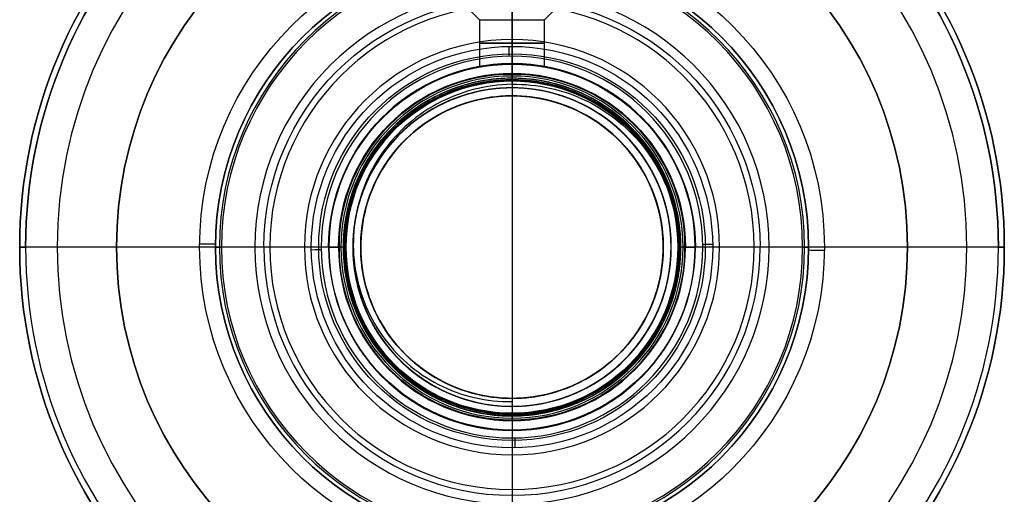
# Model space of a CAD drawing. Header units: centimetres. Extents: x -47.8 to 2.5, y -24.6 to 2.8.
# Tile 16 of 17: x -17.5 to -12.5, y -1.3 to 1.2. Entities that reach past the tile are written whole.
import ezdxf

# ---------------------------------------------------------------- set-up
doc = ezdxf.new("R2010")
doc.units = ezdxf.units.CM
doc.layers.add('Default', color=7, linetype='Continuous', true_color=0x000000)

# ---------------------------------------------------------------- blocks, each defined once
blk = doc.blocks.new('7264CRO_PORTAC_BO_VA_EXTRA_REV2_AF4')
at = {"layer": 'Default'}
for p, q in [((-14.7, 62.5), (-9.775, 62.5)), ((0, 62.5, 14.7), (0, 62.5, 9.775)), ((0, 62.5, -9.775), (0, 62.5, -14.7)), ((0, 62.5, 14.7), (0, 62.2, 15)), ((0, 61.634, 9.275), (0, 62.5, 9.775)), ((0, 61.634, -9.275), (0, 62.5, -9.775)), ((0, 62.5, -14.7), (0, 62.2, -15)), ((9.775, 62.5), (14.7, 62.5)), ((0, 59.8, 15), (0, 62.2, 15)), ((0, 5.8, -15), (0, 62.2, -15)), ((0, 58.45, 9.275), (0, 61.634, 9.275)), ((0, 52, -9.275), (0, 61.634, -9.275)), ((0, 59.8, 12), (0, 59.8, 15)), ((0, 58.95, 12), (0, 59.8, 12)), ((0, 58.45, 11.5), (0, 58.95, 12)), ((0, 58.45, 9.275), (0, 58.45, 11.5)), ((-3, 56.8, 12), (-2.15, 56.8, 12)), ((2.15, 56.8, 12), (3, 56.8, 12)), ((0, 55.15, 9.275), (0, 55.15, 11.5)), ((0, 55.15, 11.5), (0, 54.65, 12)), ((0, 52, 9.275), (0, 55.15, 9.275)), ((0, 53.8, 12), (0, 54.65, 12)), ((0, 5.8, 15), (0, 53.8, 15)), ((0, 53.8, 12), (0, 53.8, 15)), ((0, 51.134, -8.775), (0, 52, -9.275)), ((0, 51.134, 8.775), (0, 52, 9.275)), ((0, 37.5, -8.775), (0, 51.134, -8.775)), ((0, 37.5, 8.775), (0, 51.134, 8.775)), ((-10.5, 37.5), (-8.775, 37.5)), ((0, 37.5, 10.5), (0, 37.5, 8.775)), ((0, 37.5, -8.775), (0, 37.5, -10.5)), ((0, 12, 10.5), (0, 37.5, 10.5)), ((0, 12, -10.5), (0, 37.5, -10.5)), ((8.775, 37.5), (10.5, 37.5)), ((-10.5, 12), (-8.4, 12)), ((0, 12, 10.5), (0, 12, 8.4)), ((0, 12, -8.4), (0, 12, -10.5)), ((0, 6.25, 8.4), (0, 12, 8.4)), ((0, 6.25, -8.4), (0, 12, -8.4)), ((8.4, 12), (10.5, 12)), ((0, 6.25, -8.4), (0, 5, -9.65)), ((0, 6.25, 8.4), (0, 5, 9.65)), ((-24.6, 5), (-15.8, 5)), ((0, 3.5, 9.65), (0, 5, 9.65)), ((0, 3.5, -9.65), (0, 5, -9.65)), ((0, 5, 24.6), (0, 4.7, 24.9)), ((0, 5, -24.6), (0, 4.7, -24.9)), ((0, 5, 24.6), (0, 5, 15.8)), ((0, 5, -15.8), (0, 5, -24.6)), ((15.8, 5), (24.6, 5)), ((0, 0.3, -24.9), (0, 4.7, -24.9)), ((0, 0.3, 24.9), (0, 4.7, 24.9)), ((-12.25, 3), (-10.15, 3)), ((0, 3, 12.25), (0, 3, 10.15)), ((0, 3, -10.15), (0, 3, -12.25)), ((0, 0.3, 12.25), (0, 3, 12.25)), ((0, 0.3, -12.25), (0, 3, -12.25)), ((10.15, 3), (12.25, 3)), ((-23, 2), (-20, 2)), ((0, 0, -20), (0, 2, -20)), ((0, 0, 20), (0, 2, 20)), ((0, 2, 23), (0, 2, 20)), ((0, 2, -20), (0, 2, -23)), ((0, 0, -23), (0, 2, -23)), ((0, 0, 23), (0, 2, 23)), ((20, 2), (23, 2)), ((-24.6, 0), (-23, 0)), ((-20, 0), (-12.55, 0)), ((0, 0.3, -12.25), (0, 0, -12.55)), ((0, 0, 24.6), (0, 0.3, 24.9)), ((0, 0, -24.6), (0, 0.3, -24.9)), ((0, 0.3, 12.25), (0, 0, 12.55)), ((0, 0, 20), (0, 0, 12.55)), ((0, 0, -12.55), (0, 0, -20)), ((0, 0, 24.6), (0, 0, 23)), ((0, 0, -23), (0, 0, -24.6)), ((12.55, 0), (20, 0)), ((23, 0), (24.6, 0))]:
    blk.add_line(p, q, dxfattribs=at)
at = {"layer": 'Default', "extrusion": (0, 1, 0)}
for centre, radius, start, end in [((0, 0, 62.5), 14.7, 0, 180), ((0, 0, 62.5), 14.7, 180, 360), ((0, 0, 62.2), 15, 0, 180), ((0, 0, 61.634), 9.275, 180, 0), ((0, 0, 56.817), 9.275, 0, 79.7532), ((0, 0, 56.817), 9.275, 180, 0), ((0, 0, 56.817), 9.275, 100.2468, 180), ((0, 0, 52), 9.275, 180, 0), ((0, 0, 52), 9.275, 0, 180), ((0, 0, 51.134), 8.775, 180, 0), ((0, 0, 44.317), 8.775, 180, 0), ((0, 0, 44.317), 8.775, 0, 180), ((0, 0, 37.5), 10.5, 0, 180), ((0, 0, 37.5), 10.5, 180, 0), ((0, 0, 37.5), 8.775, 180, 0), ((0, 0, 37.5), 8.775, 0, 180), ((0, 0, 34), 15, 0, 180), ((0, 0, 34), 15, 180, 0), ((0, 0, 24.75), 10.5, 0, 180), ((0, 0, 24.75), 10.5, 180, 0), ((0, 0, 12), 10.5, 0, 180), ((0, 0, 12), 10.5, 180, 0), ((0, 0, 9.125), 8.4, 0, 180), ((0, 0, 9.125), 8.4, 180, 0), ((0, 0, 6.25), 8.4, 0, 180), ((0, 0, 6.25), 8.4, 180, 0), ((0, 0, 5.8), 15, 0, 180), ((0, 0, 5.8), 15, 180, 0), ((0, 0, 5), 24.6, 180, 0), ((0, 0, 5), 9.65, 180, 0), ((0, 0, 5), 9.65, 0, 180), ((0, 0, 4.25), 9.65, 0, 180), ((0, 0, 4.25), 9.65, 180, 0), ((0, 0, 3.5), 9.65, 0, 180), ((0, 0, 3.5), 9.65, 180, 0), ((0, 0, 3), 12.25, 0, 180), ((0, 0, 3), 12.25, 180, 0), ((0, 0, 2.5), 24.9, 180, 0), ((0, 0, 2.5), 24.9, 0, 180), ((0, 0, 2), 23, 180, 0), ((0, 0, 2), 23, 0, 180), ((0, 0, 1.65), 12.25, 0, 180), ((0, 0, 1.65), 12.25, 180, 0), ((0, 0, 1), 23, 180, 0), ((0, 0, 1), 23, 0, 180), ((0, 0, 1), 20, 180, 0), ((0, 0, 1), 20, 0, 180), ((0, 0), 23, 180, 0), ((0, 0), 23, 0, 180), ((0, 0, 0.3), 12.25, 0, 180), ((0, 0, 0.3), 12.25, 180, 0), ((0, 0, 0), 24.6, 0, 180), ((0, 0, 0), 24.6, 180, 0), ((0, 0), 20, 180, 0), ((0, 0), 20, 0, 180), ((0, 0), 12.55, 180, 0)]:
    blk.add_arc(centre, radius, start, end, dxfattribs=at)
at = {"layer": 'Default', "extrusion": (0, -1, 0)}
for centre, radius, start, end in [((0, 0, -62.5), 9.775, 0, 180), ((0, 0, -62.5), 9.775, 180, 0), ((0, 0, -62.2), 15, 180, 0), ((0, 0, -61.634), 9.275, 0, 180), ((0, 0, -51.134), 8.775, 0, 180), ((0, 0, -12), 8.4, 0, 180), ((0, 0, -12), 8.4, 180, 0), ((0, 0, -5), 24.6, 0, 180), ((0, 0, -5), 15.8, 0, 180), ((0, 0, -5), 15.8, 180, 0), ((0, 0, -4.7), 24.9, 180, 0), ((0, 0, -4.7), 24.9, 0, 180), ((0, 0, -3), 10.15, 0, 180), ((0, 0, -3), 10.15, 180, 0), ((0, 0, -2), 20, 180, 0), ((0, 0, -2), 20, 0, 180), ((0, 0, -0.3), 24.9, 180, 0), ((0, 0, -0.3), 24.9, 0, 180), ((0, 0), 12.55, 0, 180)]:
    blk.add_arc(centre, radius, start, end, dxfattribs=at)
at = {"layer": 'Default'}
for centre, radius, start, end in [((0, 56.8, 12), 3, 360, 180), ((0, 56.8, 13.501), 3, 0, 180), ((0, 56.8, 11.5), 1.65, 0, 180), ((0, 56.8, 10.314), 1.65, 0, 180), ((0, 56.8, 12), 3, 180, 0), ((0, 56.8, 13.501), 3, 180, 0), ((0, 56.8, 10.314), 1.65, 180, 0), ((-15.8, 5.8), 0.8, 270, 0), ((15.8, 5.8), 0.8, 180, 270), ((-10.15, 3.5), 0.5, 270, 0), ((10.15, 3.5), 0.5, 180, 270)]:
    blk.add_arc(centre, radius, start, end, dxfattribs=at)
at = {"layer": 'Default', "extrusion": (0, 0, -1)}
for centre, radius, start, end in [((0, 56.8, -12), 2.15, 360, 180), ((0, 56.8, -12), 2.15, 180, 0), ((0, 56.8, -11.5), 1.65, 180, 0)]:
    blk.add_arc(centre, radius, start, end, dxfattribs=at)
at = {"layer": 'Default', "extrusion": (0.009652, 0, -0.999953)}
blk.add_arc((15.8, 5.8), 0.8, 180, 270, dxfattribs=at)
at = {"layer": 'Default', "extrusion": (-0.999953, 0, -0.009652)}
blk.add_arc((-5.8, 15.8), 0.8, 270, 0, dxfattribs=at)
at = {"layer": 'Default', "extrusion": (0.999953, 0, 0.009652)}
blk.add_arc((5.8, -15.8), 0.8, 90, 180, dxfattribs=at)
at = {"layer": 'Default', "extrusion": (-0.009652, 0, 0.999953)}
blk.add_arc((15.8, 5.8), 0.8, 180, 270, dxfattribs=at)
at = {"layer": 'Default', "extrusion": (-0.014426, 0, -0.999896)}
blk.add_arc((10.15, 3.5), 0.5, 180, 270, dxfattribs=at)
at = {"layer": 'Default', "extrusion": (0.999896, 0, -0.014426)}
blk.add_arc((3.5, -10.15), 0.5, 90, 180, dxfattribs=at)
at = {"layer": 'Default', "extrusion": (-0.999896, 0, 0.014426)}
blk.add_arc((-3.5, 10.15), 0.5, 270, 0, dxfattribs=at)
at = {"layer": 'Default', "extrusion": (0.014426, 0, 0.999896)}
blk.add_arc((10.15, 3.5), 0.5, 180, 270, dxfattribs=at)
at = {"layer": 'Default'}
for points, degree in [([(-14.7, 62.5), (-14.85, 62.35), (-15, 62.2)], 2), ([(-9.775, 62.5), (-9.525, 62.067), (-9.275, 61.634)], 2), ([(9.275, 61.634), (9.525, 62.067), (9.775, 62.5)], 2), ([(15, 62.2), (14.85, 62.35), (14.7, 62.5)], 2), ([(-15, 62.2), (-15, 34), (-15, 5.8)], 2), ([(15, 5.8), (15, 34), (15, 62.2)], 2), ([(-9.275, 61.634), (-9.275, 56.817, 0), (-9.275, 52, 0)], 2), ([(9.275, 52, 0), (9.275, 56.817, 0), (9.275, 61.634)], 2), ([(-3, 56.8, 14.697), (-3, 57.012, 14.697), (-2.956, 57.425, 14.706), (-2.761, 58.028, 14.744), (-2.446, 58.575, 14.801), (-2.026, 59.042, 14.865), (-1.514, 59.415, 14.927), (-0.94, 59.672, 14.975), (-0.315, 59.806, 15.001), (0.314, 59.806, 15.001), (0.939, 59.673, 14.975), (1.512, 59.416, 14.927), (2.025, 59.043, 14.865), (2.445, 58.576, 14.801), (2.761, 58.029, 14.744), (2.956, 57.426, 14.706), (3, 57.012, 14.697), (3, 56.8, 14.697)], 3), ([(1.65, 56.8, 9.127), (1.65, 56.945, 9.127), (1.613, 57.226, 9.134), (1.447, 57.633, 9.162), (1.181, 57.979, 9.201), (0.834, 58.246, 9.24), (0.432, 58.412, 9.268), (0.001, 58.469, 9.278), (-0.432, 58.412, 9.268), (-0.835, 58.245, 9.24), (-1.181, 57.979, 9.201), (-1.446, 57.633, 9.162), (-1.613, 57.226, 9.134), (-1.65, 56.945, 9.127), (-1.65, 56.8, 9.127)], 3), ([(-3, 56.8, 12), (-3, 56.8, 13.348), (-3, 56.8, 14.697)], 2), ([(3, 56.8, 14.697), (3, 56.588, 14.697), (2.956, 56.175, 14.706), (2.761, 55.572, 14.744), (2.446, 55.025, 14.801), (2.026, 54.558, 14.865), (1.514, 54.185, 14.927), (0.94, 53.928, 14.975), (0.315, 53.794, 15.001), (-0.314, 53.794, 15.001), (-0.939, 53.927, 14.975), (-1.512, 54.184, 14.927), (-2.025, 54.557, 14.865), (-2.445, 55.024, 14.801), (-2.761, 55.571, 14.744), (-2.956, 56.174, 14.706), (-3, 56.588, 14.697), (-3, 56.8, 14.697)], 3), ([(-1.65, 56.8, 11.5), (-1.9, 56.8, 11.75), (-2.15, 56.8, 12)], 2), ([(-1.65, 56.8, 9.127), (-1.65, 56.8, 10.314), (-1.65, 56.8, 11.5)], 2), ([(-1.65, 56.8, 9.127), (-1.65, 56.655, 9.127), (-1.613, 56.374, 9.134), (-1.447, 55.967, 9.162), (-1.181, 55.621, 9.201), (-0.834, 55.354, 9.24), (-0.432, 55.188, 9.268), (-0.002, 55.131, 9.278), (0.432, 55.188, 9.268), (0.835, 55.355, 9.24), (1.181, 55.621, 9.201), (1.446, 55.967, 9.162), (1.613, 56.374, 9.134), (1.65, 56.655, 9.127), (1.65, 56.8, 9.127)], 3), ([(2.15, 56.8, 12), (1.9, 56.8, 11.75), (1.65, 56.8, 11.5)], 2), ([(1.65, 56.8, 11.5), (1.65, 56.8, 10.314), (1.65, 56.8, 9.127)], 2), ([(3, 56.8, 14.697), (3, 56.8, 13.348), (3, 56.8, 12)], 2), ([(-8.775, 51.134), (-9.025, 51.567, 0), (-9.275, 52, 0)], 2), ([(9.275, 52, 0), (9.025, 51.567, 0), (8.775, 51.134)], 2), ([(-8.775, 37.5), (-8.775, 44.317), (-8.775, 51.134)], 2), ([(8.775, 51.134), (8.775, 44.317), (8.775, 37.5)], 2), ([(-10.5, 37.5), (-10.5, 24.75), (-10.5, 12)], 2), ([(10.5, 12), (10.5, 24.75), (10.5, 37.5)], 2), ([(-8.4, 12), (-8.4, 9.125), (-8.4, 6.25)], 2), ([(8.4, 6.25), (8.4, 9.125), (8.4, 12)], 2), ([(-9.65, 5), (-9.025, 5.625), (-8.4, 6.25)], 2), ([(8.4, 6.25), (9.025, 5.625), (9.65, 5)], 2), ([(-24.6, 5), (-24.75, 4.85), (-24.9, 4.7)], 2), ([(-9.65, 5), (-9.65, 4.25), (-9.65, 3.5)], 2), ([(9.65, 3.5), (9.65, 4.25), (9.65, 5)], 2), ([(24.9, 4.7), (24.75, 4.85), (24.6, 5)], 2), ([(-24.9, 0.3), (-24.9, 2.5), (-24.9, 4.7)], 2), ([(24.9, 4.7), (24.9, 2.5), (24.9, 0.3)], 2), ([(-12.25, 3), (-12.25, 1.65), (-12.25, 0.3)], 2), ([(12.25, 0.3), (12.25, 1.65), (12.25, 3)], 2), ([(-23, 0), (-23, 1), (-23, 2)], 2), ([(-20, 0), (-20, 1), (-20, 2)], 2), ([(20, 2), (20, 1), (20, 0)], 2), ([(23, 2), (23, 1), (23, 0)], 2), ([(-24.9, 0.3), (-24.75, 0.15), (-24.6, 0)], 2), ([(-12.55, 0), (-12.4, 0.15), (-12.25, 0.3)], 2), ([(12.25, 0.3), (12.4, 0.15), (12.55, 0)], 2), ([(24.6, 0), (24.75, 0.15), (24.9, 0.3)], 2)]:
    blk.add_open_spline(points, degree=degree, dxfattribs=at)
blk = doc.blocks.new('6911')
at = {"layer": 'Default'}
for p, q in [((-13, 10), (-7.65, 10)), ((-7.65, 9.99), (-7.65, 9.99)), ((8.536, 10), (13, 10)), ((-8.65, 2), (-8.75, 2)), ((8.75, 2), (8.65, 2))]:
    blk.add_line(p, q, dxfattribs=at)
at = {"layer": 'Default', "extrusion": (0, 0, -1)}
for radius, end in [(131, 165), (129, 161.67968)]:
    blk.add_arc((-116, 21), radius, 0, end, dxfattribs=at)
at = {"layer": 'Default', "extrusion": (0, -1, 0)}
for centre, radius, start, end in [((0, 0, -21), 15, 180, 0), ((0, 0, -21), 15, 0, 180), ((0, 0, -2), 8.75, 0, 180), ((0, 0, -2), 8.75, 180, 0), ((0, 0, -1.25), 8.75, 0, 180), ((0, 0, -1.25), 8.75, 180, 0), ((0, 0, -0.2), 15, 180, 0), ((0, 0, -0.2), 15, 0, 180), ((0, 0), 9.25, 0, 180), ((0, 0), 9.25, 180, 0), ((0, 0), 9.25, 0, 180), ((0, 0), 9.25, 180, 0)]:
    blk.add_arc(centre, radius, start, end, dxfattribs=at)
at = {"layer": 'Default', "extrusion": (0, 1, 0)}
for centre, radius, start, end in [((0, 0, 21), 13, 0, 180), ((0, 0, 21), 13, 180, 0), ((0, 0, 15.5), 13, 180, 0), ((0, 0, 15.5), 13, 0, 180), ((0, 0, 10.6), 15, 180, 0), ((0, 0, 10.6), 15, 0, 180), ((0, 0, 10), 13, 180, 0), ((0, 0, 10), 13, 0, 180), ((0, 0, 2), 8.65, 180, 0), ((0, 0, 2), 8.65, 0, 180), ((0, 0, 0.5), 8.75, 0, 180), ((0, 0, 0.5), 8.75, 180, 0), ((0, 0, 0), 14.8, 360, 180), ((0, 0, 0), 14.8, 180, 0)]:
    blk.add_arc(centre, radius, start, end, dxfattribs=at)
at = {"layer": 'Default'}
for points, knots in [([(-0.991, 5.668, 8.478), (-0.247, 5.687, 8.567), (2.469, 5.754, 8.537), (6.815, 5.87, 6.229), (9.217, 6.015, 0.524), (7.477, 6.161, -5.416), (2.376, 6.306, -8.921), (-3.794, 6.452, -8.417), (-8.257, 6.597, -4.129), (-9.01, 6.743, 2.015), (-5.712, 6.888, 7.253), (0.153, 7.034, 9.231), (5.949, 7.179, 7.06), (9.072, 7.325, 1.715), (8.116, 7.47, -4.4), (3.513, 7.616, -8.538), (-2.67, 7.761, -8.838), (-7.652, 7.907, -5.165), (-9.195, 8.052, 0.829), (-6.605, 8.198, 6.451), (-1.046, 8.343, 9.173), (4.983, 8.488, 7.772), (8.772, 8.634, 2.877), (8.618, 8.779, -3.31), (4.59, 8.925, -8.01), (-1.501, 9.07, -9.109), (-6.918, 9.216, -6.114), (-9.225, 9.361, -0.37), (-7.386, 9.507, 5.54), (-2.227, 9.652, 8.96), (3.933, 9.798, 8.352), (7.431, 9.914, 4.879), (8.261, 9.981, 2.282), (8.396, 10, 1.537)], [3.819715, 3.819715, 3.819715, 3.819715, 6.209785, 12.41957, 18.629355, 24.83914, 31.048925, 37.25871, 43.468495, 49.67828, 55.888065, 62.09785, 68.307635, 74.51742, 80.727204, 86.936989, 93.146774, 99.356559, 105.566344, 111.776129, 117.985914, 124.195699, 130.405484, 136.615269, 142.825054, 149.034839, 155.244624, 161.454409, 167.664194, 173.873979, 180.083764, 186.293549, 188.709872, 188.709872, 188.709872, 188.709872]), ([(-0.934, 6.046, 7.996), (-0.278, 6.064, 8.073), (2.115, 6.126, 8.066), (5.996, 6.235, 6.195), (8.508, 6.371, 1.392), (7.658, 6.507, -3.96), (3.782, 6.643, -7.748), (-1.589, 6.779, -8.474), (-6.332, 6.915, -5.851), (-8.573, 7.051, -0.916), (-7.425, 7.187, 4.381), (-3.344, 7.323, 7.946), (2.059, 7.459, 8.372), (6.648, 7.595, 5.489), (8.61, 7.731, 0.437), (7.17, 7.867, -4.788), (2.896, 8.003, -8.12), (-2.522, 8.14, -8.244), (-6.944, 8.276, -5.11), (-8.621, 8.412, 0.043), (-6.892, 8.548, 5.18), (-2.439, 8.684, 8.269), (2.977, 8.82, 8.091), (7.218, 8.956, 4.715), (8.605, 9.092, -0.524), (6.593, 9.228, -5.556), (1.975, 9.364, -8.392), (-3.424, 9.5, -7.912), (-7.469, 9.636, -4.306), (-8.563, 9.772, 1.002), (-6.515, 9.894, 5.394), (-4.061, 9.97, 7.047), (-2.973, 10.001, 7.482)], [3.628151, 3.628151, 3.628151, 3.628151, 5.897674, 11.795348, 17.693022, 23.590696, 29.48837, 35.386044, 41.283718, 47.181392, 53.079066, 58.97674, 64.874414, 70.772088, 76.669762, 82.567437, 88.465111, 94.362785, 100.260459, 106.158133, 112.055807, 117.953481, 123.851155, 129.748829, 135.646503, 141.544177, 147.441851, 153.339525, 159.237199, 165.134873, 171.032547, 175.058054, 175.058054, 175.058054, 175.058054]), ([(-0.934, 5.291, 7.995), (-0.229, 5.309, 8.078), (2.346, 5.377, 8.049), (6.461, 5.493, 5.846), (8.703, 5.639, 0.419), (6.993, 5.786, -5.197), (2.108, 5.932, -8.454), (-3.734, 6.078, -7.872), (-7.881, 6.224, -3.716), (-8.449, 6.371, 2.128), (-5.181, 6.517, 7.005), (0.44, 6.663, 8.702), (5.861, 6.809, 6.447), (8.621, 6.956, 1.265), (7.466, 7.102, -4.492), (2.921, 7.248, -8.209), (-2.95, 7.394, -8.198), (-7.482, 7.541, -4.465), (-8.616, 7.687, 1.295), (-5.838, 7.833, 6.468), (-0.409, 7.979, 8.703), (5.205, 8.126, 6.987), (8.457, 8.272, 2.098), (7.868, 8.418, -3.743), (3.706, 8.564, -7.885), (-2.138, 8.711, -8.447), (-7.011, 8.857, -5.173), (-8.701, 9.003, 0.45), (-6.44, 9.149, 5.869), (-1.255, 9.296, 8.622), (4.5, 9.442, 7.461), (8.212, 9.588, 2.912), (8.198, 9.704, -1.756), (7.002, 9.772, -4.036), (6.593, 9.791, -4.617)], [3.929244, 3.929244, 3.929244, 3.929244, 6.388002, 12.776003, 19.164005, 25.552007, 31.940008, 38.32801, 44.716012, 51.104013, 57.492015, 63.880017, 70.268019, 76.65602, 83.044022, 89.432024, 95.820025, 102.208027, 108.596029, 114.98403, 121.372032, 127.760034, 134.148035, 140.536037, 146.924039, 153.31204, 159.700042, 166.088044, 172.476046, 178.864047, 185.252049, 191.640051, 198.028052, 200.486696, 200.486696, 200.486696, 200.486696]), ([(4.688, 2.596, -6.548), (3.562, 2.633, -7.353), (0.79, 2.709, -8.41), (-3.668, 2.824, -7.64), (-7.134, 2.941, -4.574), (-8.473, 3.059, -0.145), (-7.287, 3.177, 4.327), (-3.928, 3.294, 7.509), (0.602, 3.412, 8.453), (4.952, 3.53, 6.877), (7.826, 3.647, 3.251), (8.367, 3.765, -1.345), (6.414, 3.883, -5.539), (2.548, 4, -8.082), (-2.077, 4.118, -8.216), (-6.083, 4.236, -5.901), (-8.275, 4.353, -1.826), (-8.001, 4.471, 2.793), (-5.342, 4.589, 6.579), (-1.09, 4.706, 8.404), (3.487, 4.824, 7.724), (7.024, 4.942, 4.741), (8.468, 5.059, 0.345), (7.387, 5.177, -4.154), (4.104, 5.295, -7.415), (-0.403, 5.412, -8.465), (-4.789, 5.53, -6.992), (-7.748, 5.648, -3.434), (-8.397, 5.766, 1.147), (-6.543, 5.883, 5.386), (-3.518, 5.977, 7.48), (-1.502, 6.031, 7.932), (-0.934, 6.046, 7.997)], [10.410464, 10.410464, 10.410464, 10.410464, 15.109729, 20.146305, 25.182882, 30.219458, 35.256034, 40.292611, 45.329187, 50.365763, 55.402339, 60.438916, 65.475492, 70.512068, 75.548645, 80.585221, 85.621797, 90.658374, 95.69495, 100.731526, 105.768103, 110.804679, 115.841255, 120.877832, 125.914408, 130.950984, 135.987561, 141.024137, 146.060713, 151.097289, 156.133866, 158.07162, 158.07162, 158.07162, 158.07162]), ([(7.77, 2.107, -3.542), (7.237, 2.139, -4.708), (5.459, 2.211, -7.042), (1.239, 2.321, -8.903), (-3.631, 2.439, -8.223), (-7.415, 2.557, -5.081), (-8.979, 2.675, -0.419), (-7.856, 2.793, 4.369), (-4.381, 2.911, 7.849), (0.406, 3.029, 8.98), (5.07, 3.147, 7.423), (8.218, 3.265, 3.643), (8.905, 3.383, -1.226), (6.927, 3.5, -5.729), (2.875, 3.618, -8.517), (-2.037, 3.736, -8.755), (-6.339, 3.854, -6.373), (-8.744, 3.972, -2.083), (-8.532, 4.09, 2.83), (-5.766, 4.208, 6.896), (-1.274, 4.326, 8.898), (3.6, 4.444, 8.237), (7.395, 4.562, 5.11), (8.978, 4.68, 0.453), (7.873, 4.798, -4.339), (4.411, 4.916, -7.832), (-0.371, 5.033, -8.981), (-5.042, 5.151, -7.442), (-8.204, 5.269, -3.675), (-8.91, 5.387, 1.192), (-6.949, 5.505, 5.702), (-3.737, 5.599, 7.931), (-1.594, 5.653, 8.411), (-0.991, 5.668, 8.481)], [5.859276, 5.859276, 5.859276, 5.859276, 9.872092, 14.808137, 19.744183, 24.680229, 29.616275, 34.552321, 39.488366, 44.424412, 49.360458, 54.296504, 59.23255, 64.168596, 69.104641, 74.040687, 78.976733, 83.912779, 88.848825, 93.78487, 98.720916, 103.656962, 108.593008, 113.529054, 118.465099, 123.401145, 128.337191, 133.273237, 138.209283, 143.145328, 148.081374, 153.01742, 154.916479, 154.916479, 154.916479, 154.916479]), ([(-1.874, 2.591, 7.831), (-1.148, 2.611, 8.004), (0.974, 2.667, 8.213), (4.409, 2.759, 7.16), (7.338, 2.867, 4.105), (8.409, 2.975, 0.011), (7.349, 3.084, -4.087), (4.427, 3.192, -7.149), (0.384, 3.3, -8.4), (-3.757, 3.409, -7.523), (-6.945, 3.517, -4.74), (-8.375, 3.625, -0.756), (-7.682, 3.733, 3.419), (-5.043, 3.842, 6.728), (-1.127, 3.95, 8.333), (3.075, 4.058, 7.826), (6.498, 4.166, 5.337), (8.274, 4.275, 1.496), (7.955, 4.383, -2.725), (5.62, 4.491, -6.255), (1.861, 4.599, -8.2), (-2.369, 4.708, -8.068), (-5.999, 4.816, -5.892), (-8.109, 4.924, -2.223), (-8.165, 5.033, 2.008), (-6.153, 5.141, 5.732), (-3.313, 5.227, 7.537), (-1.456, 5.277, 7.937), (-0.934, 5.291, 7.998)], [29.734704, 29.734704, 29.734704, 29.734704, 32.252077, 36.859517, 41.466957, 46.074396, 50.681836, 55.289275, 59.896715, 64.504155, 69.111594, 73.719034, 78.326474, 82.933913, 87.541353, 92.148792, 96.756232, 101.363672, 105.971111, 110.578551, 115.185991, 119.79343, 124.40087, 129.008309, 133.615749, 138.223189, 142.830628, 144.603088, 144.603088, 144.603088, 144.603088]), ([(7.65, 4.08), (7.65, 4.061, 0.681), (7.467, 4.023, 2.044), (6.662, 3.966, 3.944), (5.384, 3.909, 5.563), (3.724, 3.852, 6.787), (1.8, 3.795, 7.529), (-0.252, 3.739, 7.738), (-1.804, 3.695, 7.477), (-2.633, 3.671, 7.185), (-2.816, 3.665, 7.113)], [0, 0, 0, 0, 2.062478, 4.124956, 6.187434, 8.249912, 10.31239, 12.374868, 14.437346, 15.032719, 15.032719, 15.032719, 15.032719]), ([(-2.816, 3.665, 7.113), (-3.267, 3.652, 6.934), (-4.31, 3.619, 6.402), (-5.735, 3.568, 5.2), (-6.905, 3.511, 3.501), (-7.584, 3.454, 1.554), (-7.725, 3.397, -0.504), (-7.318, 3.341, -2.525), (-6.392, 3.284, -4.368), (-5.012, 3.227, -5.9), (-3.277, 3.17, -7.014), (-1.309, 3.113, -7.63), (0.751, 3.056, -7.705), (2.089, 3.018, -7.391), (2.725, 2.999, -7.148)], [15.032719, 15.032719, 15.032719, 15.032719, 16.499824, 18.562302, 20.62478, 22.687258, 24.749736, 26.812214, 28.874692, 30.93717, 32.999648, 35.062126, 37.124604, 39.187082, 39.187082, 39.187082, 39.187082]), ([(-1.363, 2.999, -7.528), (-2.032, 3.018, -7.407), (-3.336, 3.056, -6.985), (-5.058, 3.113, -5.86), (-6.424, 3.17, -4.32), (-7.335, 3.226, -2.475), (-7.728, 3.283, -0.456), (-7.575, 3.34, 1.597), (-6.886, 3.397, 3.537), (-5.711, 3.453, 5.226), (-4.291, 3.504, 6.413), (-3.257, 3.536, 6.938), (-2.816, 3.55, 7.113)], [0, 0, 0, 0, 2.058244, 4.116488, 6.174731, 8.232975, 10.291219, 12.349463, 14.407707, 16.46595, 18.524194, 19.959454, 19.959454, 19.959454, 19.959454]), ([(-2.816, 3.55, 7.113), (-2.625, 3.555, 7.189), (-1.788, 3.58, 7.482), (-0.228, 3.624, 7.738), (1.82, 3.68, 7.524), (3.738, 3.737, 6.779), (5.392, 3.794, 5.554), (6.666, 3.851, 3.937), (7.468, 3.907, 2.04), (7.65, 3.945, 0.68), (7.65, 3.964)], [19.959454, 19.959454, 19.959454, 19.959454, 20.582438, 22.640682, 24.698926, 26.757169, 28.815413, 30.873657, 32.931901, 34.990145, 34.990145, 34.990145, 34.990145])]:
    blk.add_open_spline(points, degree=3, knots=knots, dxfattribs=at)
for points, degree in [([(7.423, 10, -4.052), (7.77, 9.982, -3.417), (8.299, 9.945, -2.058), (8.55, 9.891, 0.115), (8.241, 9.836, 2.281), (7.392, 9.782, 4.297), (6.06, 9.727, 6.032), (4.331, 9.672, 7.372), (2.319, 9.618, 8.23), (0.155, 9.563, 8.549), (-2.02, 9.509, 8.308), (-4.062, 9.454, 7.524), (-5.838, 9.4, 6.247), (-7.232, 9.345, 4.562), (-8.153, 9.29, 2.577), (-8.54, 9.236, 0.424), (-8.368, 9.181, -1.756), (-7.648, 9.127, -3.822), (-6.428, 9.072, -5.638), (-4.787, 9.017, -7.084), (-2.833, 8.963, -8.067), (-0.694, 8.908, -8.522), (1.491, 8.854, -8.419), (3.579, 8.799, -7.765), (5.432, 8.744, -6.603), (6.93, 8.69, -5.009), (7.974, 8.635, -3.086), (8.496, 8.581, -0.962), (8.462, 8.526, 1.225), (7.874, 8.472, 3.332), (6.771, 8.417, 5.221), (5.225, 8.362, 6.768), (3.336, 8.308, 7.873), (1.23, 8.253, 8.461), (-0.958, 8.199, 8.497), (-3.082, 8.144, 7.976), (-5.005, 8.089, 6.932), (-6.6, 8.035, 5.436), (-7.763, 7.98, 3.583), (-8.418, 7.926, 1.496), (-8.523, 7.871, -0.689), (-8.069, 7.816, -2.829), (-7.087, 7.762, -4.784), (-5.641, 7.707, -6.425), (-3.826, 7.653, -7.646), (-1.761, 7.598, -8.367), (0.42, 7.543, -8.54), (2.573, 7.489, -8.154), (4.558, 7.434, -7.234), (6.244, 7.38, -5.841), (7.522, 7.325, -4.066), (8.307, 7.271, -2.024), (8.549, 7.216, 0.15), (8.231, 7.161, 2.314), (7.375, 7.107, 4.327), (6.035, 7.052, 6.057), (4.301, 6.998, 7.39), (2.285, 6.943, 8.239), (0.12, 6.888, 8.549), (-2.053, 6.834, 8.3), (-4.092, 6.779, 7.507), (-5.863, 6.725, 6.223), (-7.25, 6.67, 4.532), (-8.163, 6.615, 2.544), (-8.541, 6.561, 0.389), (-8.361, 6.506, -1.791), (-7.633, 6.452, -3.853), (-6.405, 6.397, -5.664), (-4.758, 6.343, -7.104), (-2.8, 6.288, -8.079), (-0.659, 6.233, -8.525), (1.526, 6.179, -8.413), (3.611, 6.124, -7.751), (5.459, 6.07, -6.581), (6.95, 6.015, -4.98), (7.986, 5.96, -3.054), (8.5, 5.906, -0.927), (8.457, 5.851, 1.26), (7.861, 5.797, 3.364), (6.75, 5.742, 5.249), (5.197, 5.687, 6.79), (3.304, 5.633, 7.886), (1.195, 5.578, 8.466), (-0.263, 5.542, 8.484), (-0.981, 5.524, 8.4)], 3), ([(-0.981, 5.813, 8.4), (-0.266, 5.831, 8.484), (1.186, 5.868, 8.467), (3.288, 5.922, 7.892), (5.176, 5.976, 6.805), (6.728, 6.031, 5.275), (7.843, 6.085, 3.404), (8.449, 6.139, 1.311), (8.505, 6.194, -0.867), (8.01, 6.248, -2.989), (6.995, 6.303, -4.917), (5.525, 6.357, -6.525), (3.696, 6.411, -7.709), (1.627, 6.466, -8.393), (-0.547, 6.52, -8.532), (-2.686, 6.574, -8.117), (-4.65, 6.629, -7.174), (-6.312, 6.683, -5.766), (-7.565, 6.738, -3.983), (-8.326, 6.792, -1.942), (-8.547, 6.846, 0.226), (-8.212, 6.901, 2.379), (-7.344, 6.955, 4.377), (-5.999, 7.009, 6.091), (-4.265, 7.064, 7.41), (-2.254, 7.118, 8.247), (-0.096, 7.173, 8.549), (2.068, 7.227, 8.296), (4.098, 7.281, 7.504), (5.861, 7.336, 6.224), (7.244, 7.39, 4.541), (8.157, 7.444, 2.562), (8.539, 7.499, 0.417), (8.368, 7.553, -1.755), (7.652, 7.608, -3.813), (6.44, 7.662, -5.623), (4.81, 7.716, -7.068), (2.867, 7.771, -8.055), (0.738, 7.825, -8.518), (-1.439, 7.879, -8.428), (-3.522, 7.934, -7.79), (-5.377, 7.988, -6.647), (-6.883, 8.043, -5.072), (-7.941, 8.097, -3.168), (-8.484, 8.151, -1.058), (-8.476, 8.206, 1.121), (-7.917, 8.26, 3.227), (-6.844, 8.314, 5.123), (-5.327, 8.369, 6.687), (-3.464, 8.423, 7.816), (-1.376, 8.478, 8.438), (0.802, 8.532, 8.512), (2.927, 8.586, 8.033), (4.862, 8.641, 7.032), (6.482, 8.695, 5.575), (7.681, 8.749, 3.755), (8.38, 8.804, 1.692), (8.536, 8.858, -0.481), (8.137, 8.913, -2.623), (7.21, 8.967, -4.595), (5.815, 9.021, -6.268), (4.042, 9.076, -7.534), (2.006, 9.13, -8.311), (-0.16, 9.184, -8.548), (-2.315, 9.239, -8.23), (-4.32, 9.293, -7.378), (-6.045, 9.348, -6.046), (-7.377, 9.402, -4.322), (-8.23, 9.456, -2.317), (-8.548, 9.511, -0.162), (-8.311, 9.565, 2.004), (-7.535, 9.619, 4.04), (-6.269, 9.674, 5.813), (-4.596, 9.728, 7.209), (-2.625, 9.783, 8.137), (-0.483, 9.837, 8.536), (1.69, 9.891, 8.381), (3.754, 9.946, 7.682), (4.967, 9.982, 6.883), (5.513, 10, 6.413)], 3), ([(-7.65, 9.99, 0), (-7.65, 9.99, -0.59), (-7.515, 10.005, -1.736), (-7.136, 10, -2.819), (-6.881, 10, -3.343)], 3), ([(-7.65, 9.99, 0), (-7.65, 9.972, -0.662), (-7.479, 9.921, -1.997), (-6.677, 9.869, -3.924), (-5.402, 9.811, -5.536), (-3.855, 9.758, -6.703), (-1.987, 9.702, -7.483), (0.102, 9.644, -7.747), (2.179, 9.586, -7.426), (3.987, 9.531, -6.627), (5.547, 9.476, -5.391), (6.733, 9.422, -3.806), (7.481, 9.367, -1.967), (7.65, 9.33, -0.656), (7.65, 9.312)], 3), ([(7.423, 10, -4.052), (7.439, 10, -4.026), (7.47, 10, -3.973), (7.52, 10, -3.887), (7.573, 10, -3.792), (7.628, 10, -3.689), (7.686, 10, -3.576), (7.747, 10, -3.453), (7.81, 10, -3.319), (7.875, 10, -3.173), (7.941, 10, -3.015), (8.009, 10, -2.842), (8.079, 10, -2.653), (8.148, 10, -2.446), (8.218, 10, -2.219), (8.285, 10, -1.969), (8.35, 10, -1.696), (8.41, 10, -1.397), (8.461, 10, -1.072), (8.503, 10, -0.716), (8.531, 10, -0.323), (8.54, 10, 0.104), (8.525, 10, 0.567), (8.478, 10, 1.076), (8.391, 10, 1.629), (8.253, 10, 2.226), (8.05, 10, 2.871), (7.766, 10, 3.563), (7.39, 10, 4.271), (6.988, 10, 4.878), (6.6, 10, 5.37), (6.222, 10, 5.783), (5.857, 10, 6.131), (5.625, 10, 6.325), (5.513, 10, 6.413)], 3), ([(6.266, 9.558, -4.388), (6.564, 9.543, -3.962), (7.073, 9.514, -3.05), (7.543, 9.471, -1.56), (7.65, 9.442, -0.52), (7.65, 9.428)], 3), ([(7.65, 9.428), (7.65, 9.411, 0.615), (7.502, 9.376, 1.844), (6.84, 9.325, 3.588), (5.795, 9.274, 5.108), (4.39, 9.222, 6.355), (2.768, 9.171, 7.212), (0.925, 9.119, 7.671), (-0.922, 9.068, 7.668), (-2.73, 9.017, 7.225), (-4.357, 8.966, 6.378), (-5.776, 8.914, 5.136), (-6.855, 8.861, 3.563), (-7.502, 8.81, 1.834), (-7.65, 8.776, 0.609), (-7.65, 8.759)], 3), ([(7.65, 9.312), (7.65, 9.294, 0.65), (7.484, 9.257, 1.968), (6.701, 9.2, 3.882), (5.418, 9.143, 5.53), (3.803, 9.087, 6.734), (1.99, 9.033, 7.474), (-0.013, 8.978, 7.742), (-2.069, 8.92, 7.459), (-3.919, 8.865, 6.669), (-5.484, 8.81, 5.453), (-6.691, 8.756, 3.887), (-7.479, 8.699, 1.994), (-7.65, 8.662, 0.664), (-7.65, 8.644)], 3), ([(7.65, 9.428), (7.65, 9.37), (7.65, 9.312)], 2), ([(-7.65, 8.644), (-7.65, 8.701), (-7.65, 8.759)], 2), ([(-7.65, 8.759), (-7.65, 8.741, -0.662), (-7.479, 8.704, -1.997), (-6.677, 8.646, -3.924), (-5.402, 8.59, -5.536), (-3.855, 8.536, -6.703), (-1.987, 8.48, -7.483), (0.102, 8.422, -7.747), (2.179, 8.364, -7.426), (3.987, 8.31, -6.627), (5.547, 8.255, -5.391), (6.733, 8.2, -3.806), (7.481, 8.145, -1.967), (7.65, 8.109, -0.656), (7.65, 8.091)], 3), ([(-7.65, 8.644), (-7.65, 8.627, -0.615), (-7.502, 8.592, -1.844), (-6.836, 8.541, -3.595), (-5.796, 8.49, -5.106), (-4.396, 8.438, -6.35), (-2.776, 8.388, -7.209), (-0.931, 8.335, -7.671), (0.928, 8.284, -7.668), (2.723, 8.233, -7.227), (4.349, 8.182, -6.383), (5.77, 8.13, -5.142), (6.855, 8.077, -3.565), (7.503, 8.026, -1.83), (7.65, 7.992, -0.608), (7.65, 7.975)], 3), ([(7.65, 8.091), (7.65, 8.073, 0.65), (7.484, 8.036, 1.968), (6.701, 7.979, 3.882), (5.418, 7.921, 5.53), (3.803, 7.866, 6.734), (1.99, 7.812, 7.474), (-0.013, 7.756, 7.742), (-2.069, 7.699, 7.459), (-3.919, 7.643, 6.669), (-5.484, 7.589, 5.453), (-6.691, 7.534, 3.887), (-7.479, 7.478, 1.994), (-7.65, 7.441, 0.664), (-7.65, 7.422)], 3), ([(7.65, 7.975), (7.65, 7.957, 0.669), (7.476, 7.919, 2.02), (6.653, 7.861, 3.971), (5.343, 7.803, 5.596), (3.759, 7.749, 6.76), (1.884, 7.693, 7.504), (-0.097, 7.638, 7.735), (-2.086, 7.583, 7.45), (-3.923, 7.528, 6.668), (-5.506, 7.472, 5.435), (-6.716, 7.417, 3.84), (-7.477, 7.362, 1.986), (-7.65, 7.325, 0.662), (-7.65, 7.307)], 3), ([(7.65, 8.091), (7.65, 8.033), (7.65, 7.975)], 2), ([(-7.65, 7.307), (-7.65, 7.364), (-7.65, 7.422)], 2), ([(-7.65, 7.422), (-7.65, 7.405, -0.615), (-7.502, 7.371, -1.844), (-6.836, 7.319, -3.595), (-5.796, 7.269, -5.106), (-4.396, 7.217, -6.35), (-2.776, 7.166, -7.209), (-0.931, 7.114, -7.671), (0.928, 7.062, -7.668), (2.723, 7.011, -7.227), (4.349, 6.961, -6.383), (5.77, 6.909, -5.142), (6.855, 6.856, -3.565), (7.503, 6.805, -1.83), (7.65, 6.771, -0.608), (7.65, 6.754)], 3), ([(-7.65, 7.307), (-7.65, 7.289, -0.651), (-7.483, 7.252, -1.969), (-6.706, 7.195, -3.873), (-5.425, 7.138, -5.523), (-3.811, 7.082, -6.73), (-1.986, 7.028, -7.475), (0.004, 6.972, -7.741), (2.059, 6.915, -7.462), (3.912, 6.86, -6.674), (5.486, 6.805, -5.452), (6.692, 6.75, -3.885), (7.478, 6.694, -1.996), (7.65, 6.657, -0.665), (7.65, 6.638)], 3), ([(7.65, 6.754), (7.65, 6.735, 0.664), (7.478, 6.698, 2.004), (6.667, 6.64, 3.943), (5.377, 6.583, 5.563), (3.803, 6.529, 6.731), (1.983, 6.475, 7.48), (-0.076, 6.417, 7.745), (-2.146, 6.36, 7.437), (-3.975, 6.305, 6.635), (-5.537, 6.25, 5.401), (-6.729, 6.195, 3.814), (-7.48, 6.14, 1.971), (-7.65, 6.104, 0.657), (-7.65, 6.085)], 3), ([(7.65, 6.638), (7.65, 6.621, 0.614), (7.504, 6.587, 1.84), (6.835, 6.535, 3.596), (5.803, 6.485, 5.095), (4.421, 6.434, 6.333), (2.805, 6.383, 7.198), (0.962, 6.33, 7.667), (-0.278, 6.296, 7.67), (-0.888, 6.279, 7.598)], 3), ([(7.65, 6.754), (7.65, 6.696), (7.65, 6.638)], 2), ([(-0.888, 6.279, 7.598), (-1.5, 6.262, 7.527), (-2.708, 6.228, 7.235), (-4.359, 6.176, 6.377), (-5.77, 6.124, 5.141), (-6.85, 6.072, 3.573), (-7.499, 6.021, 1.846), (-7.65, 5.987, 0.615), (-7.65, 5.97)], 3), ([(-7.65, 5.97), (-7.65, 6.027), (-7.65, 6.085)], 2), ([(-7.65, 6.085), (-7.65, 6.067, -0.651), (-7.483, 6.03, -1.969), (-6.706, 5.974, -3.873), (-5.425, 5.916, -5.523), (-3.811, 5.861, -6.73), (-1.986, 5.806, -7.475), (0.004, 5.751, -7.741), (2.059, 5.694, -7.462), (3.912, 5.638, -6.674), (5.486, 5.583, -5.452), (6.692, 5.529, -3.885), (7.478, 5.472, -1.996), (7.65, 5.435, -0.665), (7.65, 5.417)], 3), ([(8.366, 2.192, -1.236), (8.26, 2.211, -1.955), (7.861, 2.247, -3.365), (6.743, 2.302, -5.258), (5.18, 2.357, -6.804), (3.274, 2.412, -7.9), (1.151, 2.467, -8.473), (-1.047, 2.522, -8.487), (-3.176, 2.576, -7.939), (-5.096, 2.631, -6.867), (-6.678, 2.686, -5.341), (-7.819, 2.741, -3.462), (-8.443, 2.796, -1.354), (-8.51, 2.851, 0.844), (-8.013, 2.906, 2.986), (-6.987, 2.96, 4.93), (-5.499, 3.015, 6.549), (-3.648, 3.07, 7.734), (-1.555, 3.125, 8.409), (0.64, 3.18, 8.527), (2.793, 3.235, 8.082), (4.762, 3.29, 7.103), (6.415, 3.344, 5.654), (7.645, 3.399, 3.831), (8.369, 3.454, 1.756), (8.54, 3.509, -0.436), (8.147, 3.564, -2.599), (7.215, 3.619, -4.591), (5.806, 3.674, -6.278), (4.013, 3.728, -7.551), (1.955, 3.783, -8.325), (-0.232, 3.838, -8.548), (-2.404, 3.893, -8.206), (-4.417, 3.948, -7.322), (-6.138, 4.003, -5.954), (-7.453, 4.058, -4.192), (-8.276, 4.112, -2.154), (-8.551, 4.167, 0.028), (-8.262, 4.222, 2.207), (-7.426, 4.277, 4.24), (-6.099, 4.332, 5.994), (-4.369, 4.387, 7.351), (-2.351, 4.442, 8.222), (-0.177, 4.497, 8.549), (2.009, 4.551, 8.312), (4.062, 4.606, 7.525), (5.846, 4.661, 6.241), (7.244, 4.716, 4.544), (8.163, 4.771, 2.547), (8.543, 4.826, 0.381), (8.358, 4.881, -1.81), (7.62, 4.935, -3.881), (6.379, 4.99, -5.695), (4.716, 5.045, -7.133), (2.741, 5.1, -8.1), (0.585, 5.155, -8.531), (-1.609, 5.21, -8.398), (-3.697, 5.265, -7.711), (-5.541, 5.319, -6.513), (-7.019, 5.374, -4.885), (-8.032, 5.429, -2.934), (-8.515, 5.484, -0.789), (-8.435, 5.539, 1.408), (-7.797, 5.594, 3.512), (-6.644, 5.649, 5.384), (-5.051, 5.703, 6.9), (-3.125, 5.758, 7.96), (-1.703, 5.795, 8.316), (-0.981, 5.813, 8.4)], 3), ([(0.539, 2.192, -8.44), (-0.183, 2.211, -8.486), (-1.639, 2.247, -8.392), (-3.715, 2.302, -7.701), (-5.549, 2.356, -6.506), (-7.018, 2.411, -4.884), (-8.028, 2.465, -2.943), (-8.512, 2.52, -0.808), (-8.439, 2.575, 1.379), (-7.812, 2.629, 3.476), (-6.674, 2.684, 5.345), (-5.099, 2.738, 6.864), (-3.189, 2.793, 7.933), (-1.071, 2.848, 8.483), (1.117, 2.902, 8.477), (3.232, 2.957, 7.916), (5.136, 3.012, 6.836), (6.703, 3.066, 5.308), (7.831, 3.121, 3.433), (8.446, 3.175, 1.333), (8.508, 3.23, -0.855), (8.012, 3.285, -2.986), (6.992, 3.339, -4.922), (5.513, 3.394, -6.536), (3.674, 3.448, -7.721), (1.593, 3.503, -8.401), (-0.591, 3.558, -8.53), (-2.737, 3.612, -8.1), (-4.704, 3.667, -7.14), (-6.362, 3.721, -5.713), (-7.604, 3.776, -3.911), (-8.347, 3.831, -1.852), (-8.544, 3.885, 0.327), (-8.181, 3.94, 2.485), (-7.282, 3.995, 4.481), (-5.907, 4.049, 6.182), (-4.144, 4.104, 7.479), (-2.109, 4.158, 8.286), (0.063, 4.213, 8.55), (2.231, 4.268, 8.254), (4.253, 4.322, 7.417), (5.997, 4.377, 6.095), (7.348, 4.431, 4.373), (8.217, 4.486, 2.365), (8.548, 4.541, 0.201), (8.319, 4.595, -1.975), (7.545, 4.65, -4.022), (6.277, 4.705, -5.806), (4.598, 4.759, -7.209), (2.617, 4.814, -8.14), (0.466, 4.868, -8.538), (-1.717, 4.923, -8.376), (-3.787, 4.978, -7.666), (-5.609, 5.032, -6.454), (-7.063, 5.087, -4.819), (-8.055, 5.141, -2.868), (-8.519, 5.196, -0.729), (-8.425, 5.251, 1.457), (-7.779, 5.305, 3.548), (-6.624, 5.36, 5.407), (-5.035, 5.414, 6.911), (-3.116, 5.469, 7.963), (-1.7, 5.505, 8.316), (-0.981, 5.524, 8.4)], 3), ([(7.65, 5.301), (7.65, 5.319, -0.658), (7.48, 5.356, -1.974), (6.724, 5.411, -3.823), (5.529, 5.466, -5.411), (3.953, 5.521, -6.647), (2.155, 5.575, -7.431), (0.092, 5.633, -7.746), (-1.993, 5.691, -7.482), (-3.866, 5.747, -6.698), (-5.415, 5.8, -5.522), (-6.675, 5.857, -3.924), (-7.478, 5.914, -2.002), (-7.65, 5.951, -0.664), (-7.65, 5.97)], 3), ([(7.65, 5.301), (7.65, 5.283, 0.65), (7.485, 5.246, 1.971), (6.692, 5.189, 3.9), (5.403, 5.131, 5.544), (3.791, 5.076, 6.739), (1.995, 5.022, 7.473), (-0.032, 4.966, 7.743), (-2.087, 4.909, 7.454), (-3.932, 4.853, 6.659), (-5.477, 4.799, 5.459), (-6.692, 4.745, 3.887), (-7.48, 4.688, 1.988), (-7.65, 4.651, 0.661), (-7.65, 4.633)], 3), ([(-0.888, 5.058, 7.598), (-1.5, 5.041, 7.527), (-2.708, 5.006, 7.235), (-4.359, 4.955, 6.377), (-5.77, 4.903, 5.141), (-6.85, 4.851, 3.573), (-7.499, 4.8, 1.846), (-7.65, 4.765, 0.615), (-7.65, 4.748)], 3), ([(7.65, 5.417), (7.65, 5.4, 0.613), (7.504, 5.366, 1.839), (6.837, 5.314, 3.593), (5.803, 5.263, 5.096), (4.416, 5.212, 6.336), (2.802, 5.161, 7.199), (0.96, 5.109, 7.667), (-0.278, 5.075, 7.67), (-0.888, 5.058, 7.598)], 3), ([(7.65, 5.417), (7.65, 5.359), (7.65, 5.301)], 2), ([(-7.65, 4.633), (-7.65, 4.69), (-7.65, 4.748)], 2), ([(-7.65, 4.748), (-7.65, 4.73, -0.664), (-7.478, 4.693, -2.002), (-6.675, 4.635, -3.924), (-5.415, 4.579, -5.522), (-3.866, 4.525, -6.698), (-1.993, 4.469, -7.482), (0.092, 4.411, -7.746), (2.155, 4.354, -7.431), (3.953, 4.3, -6.647), (5.529, 4.245, -5.411), (6.724, 4.19, -3.823), (7.48, 4.135, -1.974), (7.65, 4.098, -0.658), (7.65, 4.08)], 3), ([(7.65, 3.964), (7.65, 3.981, -0.611), (7.502, 4.015, -1.836), (6.855, 4.066, -3.563), (5.78, 4.119, -5.13), (4.363, 4.171, -6.374), (2.736, 4.221, -7.223), (0.919, 4.273, -7.669), (-0.92, 4.324, -7.671), (-2.762, 4.376, -7.215), (-4.385, 4.427, -6.359), (-5.793, 4.479, -5.111), (-6.843, 4.53, -3.582), (-7.502, 4.581, -1.843), (-7.65, 4.616, -0.614), (-7.65, 4.633)], 3), ([(7.65, 4.08), (7.65, 4.022), (7.65, 3.964)], 2), ([(-8.237, 2.413, 0), (-8.226, 2.424, 0.657), (-8.048, 2.445, 1.974), (-7.292, 2.479, 3.867), (-6.124, 2.511, 5.477), (-4.656, 2.543, 6.727), (-2.936, 2.575, 7.605), (-1.032, 2.608, 8.052), (0.879, 2.639, 8.039), (2.79, 2.672, 7.561), (4.521, 2.706, 6.624), (5.916, 2.737, 5.365), (7.015, 2.77, 3.764), (7.693, 2.804, 1.907), (7.824, 2.826, 0.632), (7.813, 2.837, 0)], 3), ([(7.813, 2.837, 0), (8.231, 2.418, 0), (8.65, 2)], 2), ([(-8.75, 2), (-8.75, 1.25), (-8.75, 0.5)], 2), ([(-8.65, 2), (-8.443, 2.206, 0), (-8.237, 2.413, 0)], 2), ([(-8.237, 2.413, 0), (-8.247, 2.402, -0.635), (-8.121, 2.382, -1.919), (-7.47, 2.349, -3.797), (-6.394, 2.318, -5.459), (-4.995, 2.286, -6.802), (-3.283, 2.255, -7.809), (-1.42, 2.224, -8.381), (-0.112, 2.203, -8.471), (0.539, 2.192, -8.44)], 3), ([(8.75, 0.5), (8.75, 1.25), (8.75, 2)], 2)]:
    blk.add_open_spline(points, degree=degree, dxfattribs=at)
blk = doc.blocks.new('A3234B-JCZ_AF4_ASM')
at = {"layer": 'Default', "extrusion": (1, 0, 0), "rotation": 270}
blk.add_blockref('6911', (62.5, 0), dxfattribs=at)
at = {"layer": 'Default'}
blk.add_blockref('7264CRO_PORTAC_BO_VA_EXTRA_REV2_AF4', (0, 0), dxfattribs=at)
blk = doc.blocks.new('F3814N_ASM')
at = {"layer": 'Default', "extrusion": (0, 0, -1)}
blk.add_blockref('A3234B-JCZ_AF4_ASM', (150, 0), dxfattribs=at)

msp = doc.modelspace()

# ---------------------------------------------------------------- block references
at = {"layer": 'Default', "extrusion": (0, -1, 0), "xscale": 0.1, "yscale": 0.1, "zscale": 0.1}
msp.add_blockref('F3814N_ASM', (0, 0), dxfattribs=at)

doc.saveas('drawing.dxf')
